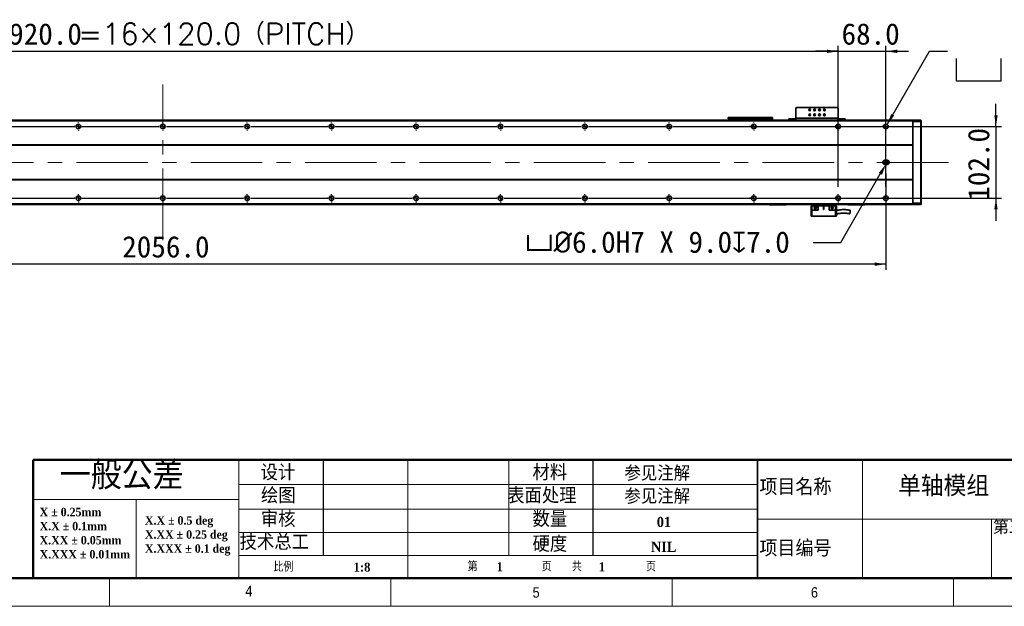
# Model space of a CAD drawing. Header units: millimetres. Extents: x 40 to 3320, y 40 to 2336.
# Tile 4 of 10: x 1153 to 2552, y 40 to 874. Entities that reach past the tile are written whole.
import ezdxf

# ---------------------------------------------------------------- set-up
doc = ezdxf.new("R2010")
doc.units = ezdxf.units.MM
doc.header["$LTSCALE"] = 8
doc.header["$PDSIZE"] = -1
doc.linetypes.add('CENTERX2', pattern=[20.32, 12.7, -2.54, 2.54, -2.54])
doc.layers.add('DIMNS', color=7, linetype='Continuous')
doc.layers.add('黑色实线', color=7, linetype='Continuous')
doc.styles.add('SLDTEXTSTYLE1', font='Gothic.ttf', dxfattribs={"width": 0.913})
doc.styles.add('SLDTEXTSTYLE2', font='timesbd.ttf', dxfattribs={"width": 0.933})
doc.styles.add('SLDTEXTSTYLE3', font='txt', dxfattribs={"bigfont": 'bigfont'})
doc.styles.add('SLDTEXTSTYLE4', font='txt', dxfattribs={"bigfont": 'bigfont'})
doc.styles.add('SLDTEXTSTYLE7', font='timesbd.ttf', dxfattribs={"width": 0.933, "bigfont": 'bigfont'})
doc.styles.add('SLDTEXTSTYLE8', font='txt')
doc.styles.add('SLDTEXTSTYLE9', font='txt', dxfattribs={"bigfont": 'bigfont'})
doc.dimstyles.new('SLDDIMSTYLE0', dxfattribs={"dimtxt": 30.4, "dimasz": 16, "dimexe": 0, "dimexo": 0.0625, "dimgap": 7.6, "dimtad": 2, "dimdec": 1, "dimrnd": 1e-09, "dimzin": 4, "dimdsep": 46, "dimtxsty": 'SLDTEXTSTYLE8', "dimsah": 1, "dimcen": 0.09, "dimadec": 0, "dimazin": 1, "dimtfac": 1, "dimtdec": 1, "dimtmove": 0, "dimatfit": 0, "dimfxl": 0, "dimfrac": 2, "dimtolj": 1, "dimtzin": 12, "dimarcsym": 0})
doc.dimstyles.new('SLDDIMSTYLE6', dxfattribs={"dimtxt": 30.4, "dimasz": 16, "dimexe": 0, "dimexo": 0.0625, "dimgap": 7.6, "dimtad": 2, "dimdec": 1, "dimrnd": 1e-09, "dimzin": 4, "dimdsep": 46, "dimtxsty": 'SLDTEXTSTYLE8', "dimsah": 1, "dimcen": 0.09, "dimadec": 0, "dimazin": 1, "dimtfac": 1, "dimtdec": 1, "dimtofl": 0, "dimtmove": 0, "dimatfit": 3, "dimfxl": 0, "dimfrac": 2, "dimtolj": 1, "dimtzin": 12, "dimarcsym": 0})
doc.dimstyles.new('SLDDIMSTYLE7', dxfattribs={"dimtxt": 30.4, "dimasz": 16, "dimexe": 0, "dimexo": 0.0625, "dimgap": 7.6, "dimtad": 0, "dimtih": 1, "dimtoh": 1, "dimdec": 1, "dimrnd": 1e-09, "dimzin": 4, "dimdsep": 46, "dimtxsty": 'SLDTEXTSTYLE8', "dimsah": 1, "dimcen": 0, "dimadec": 0, "dimazin": 1, "dimtfac": 1, "dimtdec": 1, "dimtofl": 0, "dimtmove": 0, "dimatfit": 3, "dimfxl": 0, "dimfrac": 2, "dimtolj": 1, "dimtzin": 12, "dimarcsym": 0})
doc.dimstyles.new('SLDDIMSTYLE8', dxfattribs={"dimtxt": 30.4, "dimasz": 16, "dimexe": 0, "dimexo": 0.0625, "dimgap": 7.6, "dimtad": 0, "dimtih": 1, "dimtoh": 1, "dimdec": 1, "dimrnd": 1e-09, "dimzin": 4, "dimdsep": 46, "dimtxsty": 'SLDTEXTSTYLE8', "dimsah": 1, "dimcen": 0, "dimadec": 0, "dimazin": 1, "dimtfac": 1, "dimtdec": 1, "dimtofl": 0, "dimtmove": 0, "dimatfit": 3, "dimfxl": 0, "dimfrac": 2, "dimtolj": 1, "dimtzin": 12, "dimarcsym": 0})

# ---------------------------------------------------------------- blocks, each defined once
blk = doc.blocks.new('SW_NOTE_0')
at = {"color": 0, "linetype": 'Continuous', "lineweight": 0, "char_height": 12, "attachment_point": 1, "style": 'SLDTEXTSTYLE2'}
for s, insert in [('X.X ± 0.5 deg', (0, 15.8)), ('X.XX ± 0.25 deg', (0, -4.2)), ('X.XXX ± 0.1 deg', (0, -24.2))]:
    blk.add_mtext(s, dxfattribs=dict(at, insert=insert))
blk = doc.blocks.new('SW_NOTE_1')
at = {"color": 0, "linetype": 'Continuous', "lineweight": 0, "char_height": 12, "attachment_point": 1, "style": 'SLDTEXTSTYLE2'}
for s, insert in [('X ± 0.25mm ', (0, 15.8)), ('X.X ± 0.1mm', (0, -4.2))]:
    blk.add_mtext(s, dxfattribs=dict(at, insert=insert))
blk = doc.blocks.new('SW_NOTE_2')
at = {"color": 0, "linetype": 'Continuous', "lineweight": 0, "char_height": 12, "attachment_point": 1, "style": 'SLDTEXTSTYLE2'}
for s, insert in [('X.XX ± 0.05mm', (0, 15.8)), ('X.XXX ± 0.01mm', (0, -4.2))]:
    blk.add_mtext(s, dxfattribs=dict(at, insert=insert))
blk = doc.blocks.new('_D_28')
at = {"layer": 'Defpoints', "color": 0}
for p in [(2383.9, 668.4), (2385.4, 671)]:
    blk.add_point(p, dxfattribs=at)
at = {"layer": '黑色实线', "color": 0, "lineweight": -2}
for p, q in [((2319.7, 557.1), (2375.9, 654.5)), ((2280.5, 557.1), (2319.7, 557.1))]:
    blk.add_line(p, q, dxfattribs=at)
at = {"layer": '黑色实线', "color": 0}
blk.add_solid([(2373.6, 655.8), (2378.2, 653.2), (2383.9, 668.4)], dxfattribs=at)
at = {"layer": '黑色实线', "color": 0, "insert": (1870.9, 572.9), "char_height": 30.4, "attachment_point": 1, "style": 'SLDTEXTSTYLE8'}
blk.add_mtext('\\A1;{\\fGDT|b0|i0|c134|p2;v\\fISOCPEUR|b0|i0|c134|p34;%%C}6.0H7 X 9.0{\\fGDT|b0|i0|c134|p2;x}7.0', dxfattribs=at)
blk = doc.blocks.new('_D_29')
at = {"layer": '黑色实线'}
for p, q in [((327.9, 660.8), (327.9, 518.3)), ((2383.9, 655.3), (2383.9, 518.3)), ((2383.9, 526.3), (327.9, 526.3))]:
    blk.add_line(p, q, dxfattribs=at)
for points in [[(327.9, 526.3), (343.9, 523.9), (343.9, 528.7)], [(2383.9, 526.3), (2367.9, 528.7), (2367.9, 523.9)]]:
    blk.add_solid(points, dxfattribs=at)
at = {"layer": '黑色实线', "insert": (1298.3, 566.2), "char_height": 30.4, "attachment_point": 1, "style": 'SLDTEXTSTYLE8'}
blk.add_mtext('2056.0', dxfattribs=at)
blk = doc.blocks.new('SW_SYMBOL_HOLE_SPOT')
at = {"layer": '黑色实线', "color": 0}
for p, q in [((0, 7000), (0, 600)), ((12800, 600), (12800, 7000)), ((0, 600), (12800, 600))]:
    blk.add_line(p, q, dxfattribs=at)
blk = doc.blocks.new('SW_SYMBOL_HOLE_DEPTH')
at = {"layer": '黑色实线', "color": 0}
for p, q in [((0, 7000), (6400, 7000)), ((3200, 7000), (3200, 600)), ((800, 4440), (3200, 600)), ((5600, 4440), (3200, 600))]:
    blk.add_line(p, q, dxfattribs=at)
blk = doc.blocks.new('_D_30')
at = {"layer": '黑色实线'}
for p, q in [((2385.6, 724.8), (2445.6, 828.8)), ((2445.6, 828.8), (2471.2, 828.8))]:
    blk.add_line(p, q, dxfattribs=at)
blk.add_solid([(2385.6, 724.8), (2395.7, 737.5), (2391.5, 739.9)], dxfattribs=at)
at = {"layer": '黑色实线', "xscale": 0.004985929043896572, "yscale": 0.004985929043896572, "zscale": 0.004985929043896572}
for name, p in [('SW_SYMBOL_HOLE_SPOT', (2483.9, 783.8)), ('SW_SYMBOL_HOLE_DEPTH', (2712, 783.8))]:
    blk.add_blockref(name, p, dxfattribs=at)
at = {"layer": '黑色实线', "char_height": 30.4, "attachment_point": 1, "style": 'SLDTEXTSTYLE8'}
for s, insert in [('38X ', (2592.5, 869)), ('%%c', (2671.6, 868.7)), (' THROUGH HOLE', (2718.6, 869)), ('%%c', (2568, 818.9)), (' 11.0 ', (2615, 819.2)), (' 42.0(UPSIDE DOWN)', (2756.5, 819.2))]:
    blk.add_mtext(s, dxfattribs=dict(at, insert=insert))
blk = doc.blocks.new('_D_31')
at = {"layer": '黑色实线'}
for p, q in [((2540.3, 722), (2540.3, 754)), ((2091.9, 722), (2548.3, 722)), ((2540.3, 722), (2540.3, 620)), ((2091.9, 620), (2548.3, 620)), ((2540.3, 620), (2540.3, 588))]:
    blk.add_line(p, q, dxfattribs=at)
for points in [[(2540.3, 722), (2542.7, 738), (2537.9, 738)], [(2540.3, 620), (2537.9, 604), (2542.7, 604)]]:
    blk.add_solid(points, dxfattribs=at)
at = {"layer": '黑色实线', "insert": (2500.4, 616.5), "char_height": 30.4, "attachment_point": 1, "rotation": 90, "style": 'SLDTEXTSTYLE8'}
blk.add_mtext('102.0', dxfattribs=at)
blk = doc.blocks.new('_D_32')
at = {"layer": '黑色实线'}
for p, q in [((395.9, 738), (395.9, 836.8)), ((395.9, 828.8), (2315.9, 828.8)), ((2315.9, 738), (2315.9, 836.8))]:
    blk.add_line(p, q, dxfattribs=at)
for points in [[(395.9, 828.8), (411.9, 826.4), (411.9, 831.2)], [(2315.9, 828.8), (2299.9, 831.2), (2299.9, 826.4)]]:
    blk.add_solid(points, dxfattribs=at)
at = {"layer": '黑色实线', "char_height": 30.4, "attachment_point": 1}
for s, insert, style in [('1920.0', (1116.9, 868.7), 'SLDTEXTSTYLE8'), ('=16×120.0（PITCH）', (1235.7, 868.7), 'SLDTEXTSTYLE9')]:
    blk.add_mtext(s, dxfattribs=dict(at, insert=insert, style=style))
blk = doc.blocks.new('_D_35')
at = {"layer": '黑色实线'}
for p, q in [((2315.9, 828.8), (2283.9, 828.8)), ((2315.9, 636), (2315.9, 836.8)), ((2315.9, 828.8), (2383.9, 828.8)), ((2383.9, 636), (2383.9, 836.8)), ((2383.9, 828.8), (2415.9, 828.8))]:
    blk.add_line(p, q, dxfattribs=at)
for points in [[(2315.9, 828.8), (2299.9, 831.2), (2299.9, 826.4)], [(2383.9, 828.8), (2399.9, 826.4), (2399.9, 831.2)]]:
    blk.add_solid(points, dxfattribs=at)
at = {"layer": '黑色实线', "insert": (2320.8, 868.7), "char_height": 30.4, "attachment_point": 1, "style": 'SLDTEXTSTYLE8'}
blk.add_mtext('68.0', dxfattribs=at)
blk = doc.blocks.new('SW_CENTERMARKSYMBOL_1')
at = {"layer": '黑色实线', "color": 0}
for p, q in [((485.08, 0), (594.92, 0)), ((594.92, 0), (594.16, 0)), ((600, 0), (597.46, 0)), ((600, 0), (597.46, 0)), ((600, 0), (597.46, 0)), ((600, 0), (597.46, 0)), ((600, 0), (597.46, 0)), ((600, 0), (597.46, 0)), ((600, 0), (597.46, 0)), ((600, 0), (597.46, 0)), ((600, 5.08), (600, 5.84)), ((600, 0), (600, 2.54)), ((600, 0), (600, 2.54)), ((600, 0), (600, 2.54)), ((600, 0), (600, 2.54)), ((600, 0), (600, 2.54)), ((600, 0), (600, 2.54)), ((600, 0), (600, 2.54)), ((600, 0), (600, 2.54)), ((600, 0), (600, -2.54)), ((600, 0), (602.54, 0)), ((600, 0), (600, -2.54)), ((600, 0), (602.54, 0)), ((600, 0), (600, -2.54)), ((600, 0), (602.54, 0)), ((600, 0), (600, -2.54)), ((600, 0), (602.54, 0)), ((600, 0), (600, -2.54)), ((600, 0), (602.54, 0)), ((600, 0), (600, -2.54)), ((600, 0), (602.54, 0)), ((600, 0), (600, -2.54)), ((600, 0), (602.54, 0)), ((600, 0), (600, -2.54)), ((600, 0), (602.54, 0)), ((605.08, 0), (605.84, 0)), ((605.08, 0), (714.92, 0)), ((714.92, 0), (714.16, 0)), ((720, 0), (717.46, 0)), ((720, 0), (717.46, 0)), ((720, 0), (717.46, 0)), ((720, 0), (717.46, 0)), ((720, 0), (717.46, 0)), ((720, 0), (717.46, 0)), ((720, 0), (717.46, 0)), ((720, 0), (717.46, 0)), ((720, 0), (717.46, 0)), ((720, 5.08), (720, 5.84)), ((720, 0), (720, 2.54)), ((720, 0), (720, 2.54)), ((720, 0), (720, 2.54)), ((720, 0), (720, 2.54)), ((720, 0), (720, 2.54)), ((720, 0), (720, 2.54)), ((720, 0), (720, 2.54)), ((720, 0), (720, 2.54)), ((720, 0), (720, 2.54)), ((720, 0), (720, -2.54)), ((720, 0), (722.54, 0)), ((720, 0), (720, -2.54)), ((720, 0), (722.54, 0)), ((720, 0), (720, -2.54)), ((720, 0), (722.54, 0)), ((720, 0), (720, -2.54)), ((720, 0), (722.54, 0)), ((720, 0), (720, -2.54)), ((720, 0), (722.54, 0)), ((720, 0), (720, -2.54)), ((720, 0), (722.54, 0)), ((720, 0), (720, -2.54)), ((720, 0), (722.54, 0)), ((720, 0), (720, -2.54)), ((720, 0), (722.54, 0)), ((720, 0), (720, -2.54)), ((720, 0), (722.54, 0)), ((725.08, 0), (725.84, 0)), ((725.08, 0), (834.92, 0)), ((834.92, 0), (834.16, 0)), ((840, 0), (837.46, 0)), ((840, 0), (837.46, 0)), ((840, 0), (837.46, 0)), ((840, 0), (837.46, 0)), ((840, 0), (837.46, 0)), ((840, 0), (837.46, 0)), ((840, 0), (837.46, 0)), ((840, 0), (837.46, 0)), ((840, 5.08), (840, 5.84)), ((840, 0), (840, 2.54)), ((840, 0), (840, 2.54)), ((840, 0), (840, 2.54)), ((840, 0), (840, 2.54)), ((840, 0), (840, 2.54)), ((840, 0), (840, 2.54)), ((840, 0), (840, 2.54)), ((840, 0), (840, 2.54)), ((840, 0), (840, -2.54)), ((840, 0), (842.54, 0)), ((840, 0), (840, -2.54)), ((840, 0), (842.54, 0)), ((840, 0), (840, -2.54)), ((840, 0), (842.54, 0)), ((840, 0), (840, -2.54)), ((840, 0), (842.54, 0)), ((840, 0), (840, -2.54)), ((840, 0), (842.54, 0)), ((840, 0), (840, -2.54)), ((840, 0), (842.54, 0)), ((840, 0), (840, -2.54)), ((840, 0), (842.54, 0)), ((840, 0), (840, -2.54)), ((840, 0), (842.54, 0)), ((845.08, 0), (845.84, 0)), ((845.08, 0), (954.92, 0)), ((954.92, 0), (954.16, 0)), ((960, 0), (957.46, 0)), ((960, 0), (957.46, 0)), ((960, 0), (957.46, 0)), ((960, 0), (957.46, 0)), ((960, 0), (957.46, 0)), ((960, 0), (957.46, 0)), ((960, 0), (957.46, 0)), ((960, 5.08), (960, 5.84)), ((960, 0), (960, 2.54)), ((960, 0), (960, 2.54)), ((960, 0), (960, 2.54)), ((960, 0), (960, 2.54)), ((960, 0), (960, 2.54)), ((960, 0), (960, 2.54)), ((960, 0), (960, 2.54)), ((960, 0), (960, -2.54)), ((960, 0), (962.54, 0)), ((960, 0), (960, -2.54)), ((960, 0), (962.54, 0)), ((960, 0), (960, -2.54)), ((960, 0), (962.54, 0)), ((960, 0), (960, -2.54)), ((960, 0), (962.54, 0)), ((960, 0), (960, -2.54)), ((960, 0), (962.54, 0)), ((960, 0), (960, -2.54)), ((960, 0), (962.54, 0)), ((960, 0), (960, -2.54)), ((960, 0), (962.54, 0)), ((965.08, 0), (965.84, 0)), ((965.08, 0), (1074.92, 0)), ((1074.92, 0), (1074.16, 0)), ((1080, 0), (1077.46, 0)), ((1080, 0), (1077.46, 0)), ((1080, 0), (1077.46, 0)), ((1080, 0), (1077.46, 0)), ((1080, 0), (1077.46, 0)), ((1080, 0), (1077.46, 0)), ((1080, 5.08), (1080, 5.84)), ((1080, 0), (1080, 2.54)), ((1080, 0), (1080, 2.54)), ((1080, 0), (1080, 2.54)), ((1080, 0), (1080, 2.54)), ((1080, 0), (1080, 2.54)), ((1080, 0), (1080, 2.54)), ((1080, 0), (1080, -2.54)), ((1080, 0), (1082.54, 0)), ((1080, 0), (1080, -2.54)), ((1080, 0), (1082.54, 0)), ((1080, 0), (1080, -2.54)), ((1080, 0), (1082.54, 0)), ((1080, 0), (1080, -2.54)), ((1080, 0), (1082.54, 0)), ((1080, 0), (1080, -2.54)), ((1080, 0), (1082.54, 0)), ((1080, 0), (1080, -2.54)), ((1080, 0), (1082.54, 0)), ((1085.08, 0), (1085.84, 0)), ((1085.08, 0), (1194.92, 0)), ((1194.92, 0), (1194.16, 0)), ((1200, 0), (1197.46, 0)), ((1200, 0), (1197.46, 0)), ((1200, 0), (1197.46, 0)), ((1200, 0), (1197.46, 0)), ((1200, 0), (1197.46, 0)), ((1200, 5.08), (1200, 5.84)), ((1200, 0), (1200, 2.54)), ((1200, 0), (1200, 2.54)), ((1200, 0), (1200, 2.54)), ((1200, 0), (1200, 2.54)), ((1200, 0), (1200, 2.54)), ((1200, 0), (1200, -2.54)), ((1200, 0), (1202.54, 0)), ((1200, 0), (1200, -2.54)), ((1200, 0), (1202.54, 0)), ((1200, 0), (1200, -2.54)), ((1200, 0), (1202.54, 0)), ((1200, 0), (1200, -2.54)), ((1200, 0), (1202.54, 0)), ((1200, 0), (1200, -2.54)), ((1200, 0), (1202.54, 0)), ((1205.08, 0), (1205.84, 0)), ((1205.08, 0), (1314.92, 0)), ((1314.92, 0), (1314.16, 0)), ((1320, 0), (1317.46, 0)), ((1320, 0), (1317.46, 0)), ((1320, 0), (1317.46, 0)), ((1320, 0), (1317.46, 0)), ((1320, 5.08), (1320, 5.84)), ((1320, 0), (1320, 2.54)), ((1320, 0), (1320, 2.54)), ((1320, 0), (1320, 2.54)), ((1320, 0), (1320, 2.54)), ((1320, 0), (1320, -2.54)), ((1320, 0), (1322.54, 0)), ((1320, 0), (1320, -2.54)), ((1320, 0), (1322.54, 0)), ((1320, 0), (1320, -2.54)), ((1320, 0), (1322.54, 0)), ((1320, 0), (1320, -2.54)), ((1320, 0), (1322.54, 0)), ((1325.08, 0), (1325.84, 0)), ((1325.08, 0), (1434.92, 0)), ((1434.92, 0), (1434.16, 0)), ((1440, 0), (1437.46, 0)), ((1440, 0), (1437.46, 0)), ((1440, 0), (1437.46, 0)), ((1440, 5.08), (1440, 5.84)), ((1440, 0), (1440, 2.54)), ((1440, 0), (1440, 2.54)), ((1440, 0), (1440, 2.54)), ((1440, 0), (1440, -2.54)), ((1440, 0), (1442.54, 0)), ((1440, 0), (1440, -2.54)), ((1440, 0), (1442.54, 0)), ((1440, 0), (1440, -2.54)), ((1440, 0), (1442.54, 0)), ((1445.08, 0), (1445.84, 0)), ((1445.08, 0), (1554.92, 0)), ((1554.92, 0), (1554.16, 0)), ((1560, 0), (1557.46, 0)), ((1560, 0), (1557.46, 0)), ((1560, 5.08), (1560, 5.84)), ((1560, 0), (1560, 2.54)), ((1560, 0), (1560, 2.54)), ((1560, 0), (1560, -2.54)), ((1560, 0), (1562.54, 0)), ((1560, 0), (1560, -2.54)), ((1560, 0), (1562.54, 0)), ((1565.08, 0), (1565.84, 0)), ((1565.08, 0), (1674.92, 0)), ((1680, 0), (1677.46, 0)), ((1680, 5.08), (1680, 5.84)), ((1680, 0), (1680, 2.54)), ((1680, 0), (1680, -2.54)), ((1680, 0), (1682.54, 0)), ((1685.08, 0), (1685.84, 0)), ((600, -5.08), (600, -5.84)), ((720, -5.08), (720, -5.84)), ((840, -5.08), (840, -5.84)), ((960, -5.08), (960, -5.84)), ((1080, -5.08), (1080, -5.84)), ((1200, -5.08), (1200, -5.84)), ((1320, -5.08), (1320, -5.84)), ((1440, -5.08), (1440, -5.84)), ((1560, -5.08), (1560, -5.84)), ((1680, -5.08), (1680, -5.84))]:
    blk.add_line(p, q, dxfattribs=at)
blk = doc.blocks.new('SW_CENTERMARKSYMBOL_2')
at = {"layer": '黑色实线', "color": 0}
for p, q in [((365.08, 0), (474.92, 0)), ((474.92, 0), (474.16, 0)), ((480, 0), (477.46, 0)), ((480, 0), (477.46, 0)), ((480, 0), (477.46, 0)), ((480, 0), (477.46, 0)), ((480, 0), (477.46, 0)), ((480, 0), (477.46, 0)), ((480, 0), (477.46, 0)), ((480, 0), (477.46, 0)), ((480, 5.08), (480, 5.84)), ((480, 0), (480, 2.54)), ((480, 0), (480, 2.54)), ((480, 0), (480, 2.54)), ((480, 0), (480, 2.54)), ((480, 0), (480, 2.54)), ((480, 0), (480, 2.54)), ((480, 0), (480, 2.54)), ((480, 0), (480, 2.54)), ((480, 0), (480, -2.54)), ((480, 0), (482.54, 0)), ((480, 0), (480, -2.54)), ((480, 0), (482.54, 0)), ((480, 0), (480, -2.54)), ((480, 0), (482.54, 0)), ((480, 0), (480, -2.54)), ((480, 0), (482.54, 0)), ((480, 0), (480, -2.54)), ((480, 0), (482.54, 0)), ((480, 0), (480, -2.54)), ((480, 0), (482.54, 0)), ((480, 0), (480, -2.54)), ((480, 0), (482.54, 0)), ((480, 0), (480, -2.54)), ((480, 0), (482.54, 0)), ((485.08, 0), (485.84, 0)), ((485.08, 0), (594.92, 0)), ((594.92, 0), (594.16, 0)), ((600, 0), (597.46, 0)), ((600, 0), (597.46, 0)), ((600, 0), (597.46, 0)), ((600, 0), (597.46, 0)), ((600, 0), (597.46, 0)), ((600, 0), (597.46, 0)), ((600, 0), (597.46, 0)), ((600, 0), (597.46, 0)), ((600, 0), (597.46, 0)), ((600, 5.08), (600, 5.84)), ((600, 0), (600, 2.54)), ((600, 0), (600, 2.54)), ((600, 0), (600, 2.54)), ((600, 0), (600, 2.54)), ((600, 0), (600, 2.54)), ((600, 0), (600, 2.54)), ((600, 0), (600, 2.54)), ((600, 0), (600, 2.54)), ((600, 0), (600, 2.54)), ((600, 0), (600, -2.54)), ((600, 0), (602.54, 0)), ((600, 0), (600, -2.54)), ((600, 0), (602.54, 0)), ((600, 0), (600, -2.54)), ((600, 0), (602.54, 0)), ((600, 0), (600, -2.54)), ((600, 0), (602.54, 0)), ((600, 0), (600, -2.54)), ((600, 0), (602.54, 0)), ((600, 0), (600, -2.54)), ((600, 0), (602.54, 0)), ((600, 0), (600, -2.54)), ((600, 0), (602.54, 0)), ((600, 0), (600, -2.54)), ((600, 0), (602.54, 0)), ((600, 0), (600, -2.54)), ((600, 0), (602.54, 0)), ((605.08, 0), (605.84, 0)), ((605.08, 0), (714.92, 0)), ((714.92, 0), (714.16, 0)), ((720, 0), (717.46, 0)), ((720, 0), (717.46, 0)), ((720, 0), (717.46, 0)), ((720, 0), (717.46, 0)), ((720, 0), (717.46, 0)), ((720, 0), (717.46, 0)), ((720, 0), (717.46, 0)), ((720, 0), (717.46, 0)), ((720, 5.08), (720, 5.84)), ((720, 0), (720, 2.54)), ((720, 0), (720, 2.54)), ((720, 0), (720, 2.54)), ((720, 0), (720, 2.54)), ((720, 0), (720, 2.54)), ((720, 0), (720, 2.54)), ((720, 0), (720, 2.54)), ((720, 0), (720, 2.54)), ((720, 0), (720, -2.54)), ((720, 0), (722.54, 0)), ((720, 0), (720, -2.54)), ((720, 0), (722.54, 0)), ((720, 0), (720, -2.54)), ((720, 0), (722.54, 0)), ((720, 0), (720, -2.54)), ((720, 0), (722.54, 0)), ((720, 0), (720, -2.54)), ((720, 0), (722.54, 0)), ((720, 0), (720, -2.54)), ((720, 0), (722.54, 0)), ((720, 0), (720, -2.54)), ((720, 0), (722.54, 0)), ((720, 0), (720, -2.54)), ((720, 0), (722.54, 0)), ((725.08, 0), (725.84, 0)), ((725.08, 0), (834.92, 0)), ((834.92, 0), (834.16, 0)), ((840, 0), (837.46, 0)), ((840, 0), (837.46, 0)), ((840, 0), (837.46, 0)), ((840, 0), (837.46, 0)), ((840, 0), (837.46, 0)), ((840, 0), (837.46, 0)), ((840, 0), (837.46, 0)), ((840, 5.08), (840, 5.84)), ((840, 0), (840, 2.54)), ((840, 0), (840, 2.54)), ((840, 0), (840, 2.54)), ((840, 0), (840, 2.54)), ((840, 0), (840, 2.54)), ((840, 0), (840, 2.54)), ((840, 0), (840, 2.54)), ((840, 0), (840, -2.54)), ((840, 0), (842.54, 0)), ((840, 0), (840, -2.54)), ((840, 0), (842.54, 0)), ((840, 0), (840, -2.54)), ((840, 0), (842.54, 0)), ((840, 0), (840, -2.54)), ((840, 0), (842.54, 0)), ((840, 0), (840, -2.54)), ((840, 0), (842.54, 0)), ((840, 0), (840, -2.54)), ((840, 0), (842.54, 0)), ((840, 0), (840, -2.54)), ((840, 0), (842.54, 0)), ((845.08, 0), (845.84, 0)), ((845.08, 0), (954.92, 0)), ((954.92, 0), (954.16, 0)), ((960, 0), (957.46, 0)), ((960, 0), (957.46, 0)), ((960, 0), (957.46, 0)), ((960, 0), (957.46, 0)), ((960, 0), (957.46, 0)), ((960, 0), (957.46, 0)), ((960, 5.08), (960, 5.84)), ((960, 0), (960, 2.54)), ((960, 0), (960, 2.54)), ((960, 0), (960, 2.54)), ((960, 0), (960, 2.54)), ((960, 0), (960, 2.54)), ((960, 0), (960, 2.54)), ((960, 0), (960, -2.54)), ((960, 0), (962.54, 0)), ((960, 0), (960, -2.54)), ((960, 0), (962.54, 0)), ((960, 0), (960, -2.54)), ((960, 0), (962.54, 0)), ((960, 0), (960, -2.54)), ((960, 0), (962.54, 0)), ((960, 0), (960, -2.54)), ((960, 0), (962.54, 0)), ((960, 0), (960, -2.54)), ((960, 0), (962.54, 0)), ((965.08, 0), (965.84, 0)), ((965.08, 0), (1074.92, 0)), ((1074.92, 0), (1074.16, 0)), ((1080, 0), (1077.46, 0)), ((1080, 0), (1077.46, 0)), ((1080, 0), (1077.46, 0)), ((1080, 0), (1077.46, 0)), ((1080, 0), (1077.46, 0)), ((1080, 5.08), (1080, 5.84)), ((1080, 0), (1080, 2.54)), ((1080, 0), (1080, 2.54)), ((1080, 0), (1080, 2.54)), ((1080, 0), (1080, 2.54)), ((1080, 0), (1080, 2.54)), ((1080, 0), (1080, -2.54)), ((1080, 0), (1082.54, 0)), ((1080, 0), (1080, -2.54)), ((1080, 0), (1082.54, 0)), ((1080, 0), (1080, -2.54)), ((1080, 0), (1082.54, 0)), ((1080, 0), (1080, -2.54)), ((1080, 0), (1082.54, 0)), ((1080, 0), (1080, -2.54)), ((1080, 0), (1082.54, 0)), ((1085.08, 0), (1085.84, 0)), ((1085.08, 0), (1194.92, 0)), ((1194.92, 0), (1194.16, 0)), ((1200, 0), (1197.46, 0)), ((1200, 0), (1197.46, 0)), ((1200, 0), (1197.46, 0)), ((1200, 0), (1197.46, 0)), ((1200, 5.08), (1200, 5.84)), ((1200, 0), (1200, 2.54)), ((1200, 0), (1200, 2.54)), ((1200, 0), (1200, 2.54)), ((1200, 0), (1200, 2.54)), ((1200, 0), (1200, -2.54)), ((1200, 0), (1202.54, 0)), ((1200, 0), (1200, -2.54)), ((1200, 0), (1202.54, 0)), ((1200, 0), (1200, -2.54)), ((1200, 0), (1202.54, 0)), ((1200, 0), (1200, -2.54)), ((1200, 0), (1202.54, 0)), ((1205.08, 0), (1205.84, 0)), ((1205.08, 0), (1314.92, 0)), ((1314.92, 0), (1314.16, 0)), ((1320, 0), (1317.46, 0)), ((1320, 0), (1317.46, 0)), ((1320, 0), (1317.46, 0)), ((1320, 5.08), (1320, 5.84)), ((1320, 0), (1320, 2.54)), ((1320, 0), (1320, 2.54)), ((1320, 0), (1320, 2.54)), ((1320, 0), (1320, -2.54)), ((1320, 0), (1322.54, 0)), ((1320, 0), (1320, -2.54)), ((1320, 0), (1322.54, 0)), ((1320, 0), (1320, -2.54)), ((1320, 0), (1322.54, 0)), ((1325.08, 0), (1325.84, 0)), ((1325.08, 0), (1434.92, 0)), ((1434.92, 0), (1434.16, 0)), ((1440, 0), (1437.46, 0)), ((1440, 0), (1437.46, 0)), ((1440, 5.08), (1440, 5.84)), ((1440, 0), (1440, 2.54)), ((1440, 0), (1440, 2.54)), ((1440, 0), (1440, -2.54)), ((1440, 0), (1442.54, 0)), ((1440, 0), (1440, -2.54)), ((1440, 0), (1442.54, 0)), ((1445.08, 0), (1445.84, 0)), ((1445.08, 0), (1554.92, 0)), ((1560, 0), (1557.46, 0)), ((1560, 5.08), (1560, 5.84)), ((1560, 0), (1560, 2.54)), ((1560, 0), (1560, -2.54)), ((1560, 0), (1562.54, 0)), ((1565.08, 0), (1565.84, 0)), ((480, -5.08), (480, -5.84)), ((600, -5.08), (600, -5.84)), ((720, -5.08), (720, -5.84)), ((840, -5.08), (840, -5.84)), ((960, -5.08), (960, -5.84)), ((1080, -5.08), (1080, -5.84)), ((1200, -5.08), (1200, -5.84)), ((1320, -5.08), (1320, -5.84)), ((1440, -5.08), (1440, -5.84)), ((1560, -5.08), (1560, -5.84))]:
    blk.add_line(p, q, dxfattribs=at)
blk = doc.blocks.new('SW_CENTERMARKSYMBOL_3')
at = {"layer": '黑色实线', "color": 0}
for p, q in [((-5.08, 0), (-5.84, 0)), ((0, 0), (-2.54, 0)), ((0, 5.08), (0, 5.84)), ((0, 0), (0, 2.54)), ((0, 0), (0, -2.54)), ((0, 0), (2.54, 0)), ((5.08, 0), (5.84, 0)), ((0, -5.08), (0, -5.84))]:
    blk.add_line(p, q, dxfattribs=at)
blk = doc.blocks.new('SW_CENTERMARKSYMBOL_4')
at = {"layer": '黑色实线', "color": 0}
for p, q in [((-5.08, 0), (-5.84, 0)), ((0, 0), (-2.54, 0)), ((0, 5.08), (0, 5.84)), ((0, 0), (0, 2.54)), ((0, 0), (0, -2.54)), ((0, 0), (2.54, 0)), ((5.08, 0), (5.84, 0)), ((0, -5.08), (0, -5.84))]:
    blk.add_line(p, q, dxfattribs=at)
blk = doc.blocks.new('SW_CENTERMARKSYMBOL_5')
at = {"layer": '黑色实线', "color": 0}
for p, q in [((-5.08, 0), (-5.54, 0)), ((0, 0), (-2.54, 0)), ((0, 5.08), (0, 5.54)), ((0, 0), (0, 2.54)), ((0, 0), (2.54, 0)), ((0, 0), (0, -2.54)), ((5.08, 0), (5.54, 0)), ((0, -5.08), (0, -5.54))]:
    blk.add_line(p, q, dxfattribs=at)
blk = doc.blocks.new('SW_DOWELSYMBOL_5')
at = {"linetype": 'Continuous', "lineweight": 18}
h = blk.add_hatch(color=0, dxfattribs=at)
edge = h.paths.add_edge_path(flags=0)
edge.add_arc((0, 0), 3, 180, 270)
edge.add_line((0, -3), (0, 0))
edge.add_line((0, 0), (-3, 0))
h = blk.add_hatch(color=0, dxfattribs=at)
edge = h.paths.add_edge_path(flags=0)
edge.add_arc((0, 0), 3, 0, 90)
edge.add_line((0, 3), (0, 0))
edge.add_line((0, 0), (3, 0))
at = {"layer": '黑色实线', "color": 0}
blk.add_circle((0, 0), 3, dxfattribs=at)
blk = doc.blocks.new('SW_DOWELSYMBOL_6')
at = {"linetype": 'Continuous', "lineweight": 18}
h = blk.add_hatch(color=0, dxfattribs=at)
edge = h.paths.add_edge_path(flags=0)
edge.add_arc((0, 0), 3, 180, 270)
edge.add_line((0, -3), (0, 0))
edge.add_line((0, 0), (-3, 0))
h = blk.add_hatch(color=0, dxfattribs=at)
edge = h.paths.add_edge_path(flags=0)
edge.add_arc((0, 0), 3, 0, 90)
edge.add_line((0, 3), (0, 0))
edge.add_line((0, 0), (3, 0))
at = {"layer": '黑色实线', "color": 0}
blk.add_circle((0, 0), 3, dxfattribs=at)

msp = doc.modelspace()

# ---------------------------------------------------------------- linework, layer by layer
at = {"color": 7, "linetype": 'Continuous', "lineweight": 35}
for p, q in [((2256.93, 748.77), (2255.93, 747.77)), ((2255.93, 747.77), (2255.93, 733.97)), ((2314.93, 748.77), (2256.93, 748.77)), ((2315.93, 747.77), (2314.93, 748.77)), ((2315.93, 733.97), (2315.93, 747.77)), ((2421.93, 730.97), (289.93, 730.97)), ((2421.93, 729.97), (289.93, 729.97)), ((2159.43, 732.97), (2159.43, 734.97)), ((2159.43, 734.97), (2160.43, 734.97)), ((2160.43, 732.97), (2159.43, 732.97)), ((2160.43, 734.97), (2160.43, 732.97)), ((2160.43, 734.97), (2214.43, 734.97)), ((2160.43, 732.97), (2214.43, 732.97)), ((2187.43, 731.13), (2187.43, 732.97)), ((2187.43, 731.13), (2222.43, 731.13)), ((2187.43, 730.97), (2187.43, 731.13)), ((2214.43, 732.97), (2214.43, 734.97)), ((2214.43, 734.97), (2222.43, 734.97)), ((2222.43, 732.97), (2214.43, 732.97)), ((2222.43, 734.97), (2222.43, 732.97)), ((2222.43, 732.97), (2222.43, 731.13)), ((2222.43, 731.13), (2222.43, 730.97)), ((2245.93, 730.97), (2245.93, 732.97)), ((2245.93, 732.97), (2246.93, 732.97)), ((2246.93, 732.97), (2246.93, 730.97)), ((2246.93, 732.97), (2254.93, 732.97)), ((2254.93, 732.97), (2254.93, 730.97)), ((2255.93, 732.97), (2254.93, 732.97)), ((2315.93, 733.97), (2255.93, 733.97)), ((2255.93, 730.97), (2255.93, 733.97)), ((2315.93, 733.97), (2315.93, 730.97)), ((2316.93, 732.97), (2315.93, 732.97)), ((2316.93, 732.97), (2316.93, 730.97)), ((2316.93, 732.97), (2324.93, 732.97)), ((2324.93, 730.97), (2324.93, 732.97)), ((2324.93, 732.97), (2325.93, 732.97)), ((2325.93, 732.97), (2325.93, 730.97)), ((2421.93, 730.67), (2422.23, 730.97)), ((2421.93, 729.97), (2421.93, 730.97)), ((2421.93, 695.97), (2421.93, 729.97)), ((2421.93, 728.84), (2422.23, 728.97)), ((2422.23, 730.97), (2422.23, 728.97)), ((2422.23, 730.97), (2433.63, 730.97)), ((2422.23, 728.97), (2422.23, 612.97)), ((2433.63, 728.97), (2422.23, 728.97)), ((2433.63, 728.97), (2433.63, 730.97)), ((2433.93, 730.67), (2433.63, 730.97)), ((2433.63, 612.97), (2433.63, 728.97)), ((2433.93, 728.84), (2433.63, 728.97)), ((2433.93, 730.67), (2433.93, 728.84)), ((2433.93, 728.84), (2433.93, 613.09)), ((2313.43, 724.12), (2313.43, 719.81)), ((2315.4, 725.23), (2316.45, 725.23)), ((2380.93, 723.34), (2380.93, 720.59)), ((2421.93, 695.97), (289.93, 695.97)), ((2421.93, 695.47), (289.93, 695.47)), ((2421.93, 695.97), (2421.93, 695.47)), ((2421.93, 646.47), (2421.93, 695.47)), ((2385.43, 673.97), (2382.43, 673.97)), ((2382.43, 667.97), (2385.43, 667.97)), ((2421.93, 646.47), (289.93, 646.47)), ((2421.93, 645.97), (289.93, 645.97)), ((2421.93, 645.97), (2421.93, 646.47)), ((2421.93, 611.97), (2421.93, 645.97)), ((2313.43, 622.12), (2313.43, 617.81)), ((2315.4, 616.71), (2316.45, 616.71)), ((2380.93, 621.34), (2380.93, 618.59)), ((2421.93, 611.97), (289.93, 611.97)), ((2421.93, 610.97), (289.93, 610.97)), ((2217.93, 610.77), (2217.93, 610.97)), ((2217.93, 610.77), (2218.93, 610.77)), ((2217.93, 610.77), (2218.23, 610.47)), ((2219.05, 610.47), (2218.23, 610.47)), ((2218.93, 610.97), (2218.93, 610.77)), ((2219.05, 610.47), (2218.93, 610.77)), ((2218.93, 610.77), (2240.93, 610.77)), ((2240.8, 610.47), (2219.05, 610.47)), ((2240.8, 610.47), (2240.93, 610.77)), ((2241.63, 610.47), (2240.8, 610.47)), ((2240.93, 610.77), (2240.93, 610.97)), ((2240.93, 610.77), (2241.93, 610.77)), ((2241.63, 610.47), (2241.93, 610.77)), ((2241.93, 610.97), (2241.93, 610.77)), ((2277.43, 609.07), (2277.43, 594.67)), ((2278.63, 609.07), (2277.43, 609.07)), ((2278.43, 609.07), (2278.43, 610.97)), ((2278.63, 603.07), (2278.43, 603.07)), ((2278.43, 594.67), (2278.43, 603.07)), ((2278.63, 609.07), (2278.63, 603.07)), ((2287.43, 609.07), (2278.63, 609.07)), ((2278.63, 603.07), (2287.43, 603.07)), ((2287.43, 609.07), (2295.18, 609.07)), ((2287.43, 609.07), (2287.43, 603.07)), ((2295.68, 609.07), (2295.18, 609.07)), ((2295.18, 609.07), (2295.18, 604.32)), ((2295.68, 609.07), (2303.43, 609.07)), ((2295.68, 604.32), (2295.68, 609.07)), ((2303.43, 603.07), (2303.43, 609.07)), ((2312.23, 609.07), (2303.43, 609.07)), ((2303.43, 603.07), (2312.23, 603.07)), ((2306.8, 607.52), (2306.97, 607.62)), ((2308.44, 607.12), (2308.57, 606.72)), ((2312.23, 603.07), (2312.23, 609.07)), ((2313.43, 609.07), (2312.23, 609.07)), ((2312.43, 603.07), (2312.23, 603.07)), ((2312.43, 609.07), (2312.43, 610.97)), ((2312.43, 603.07), (2312.43, 594.67)), ((2313.43, 594.67), (2313.43, 609.07)), ((2329.93, 610.77), (2329.93, 610.97)), ((2329.93, 610.77), (2330.93, 610.77)), ((2329.93, 610.77), (2330.23, 610.47)), ((2331.05, 610.47), (2330.23, 610.47)), ((2330.93, 610.97), (2330.93, 610.77)), ((2330.93, 610.77), (2352.93, 610.77)), ((2331.05, 610.47), (2330.93, 610.77)), ((2352.8, 610.47), (2331.05, 610.47)), ((2352.8, 610.47), (2352.93, 610.77)), ((2353.63, 610.47), (2352.8, 610.47)), ((2352.93, 610.77), (2352.93, 610.97)), ((2352.93, 610.77), (2353.93, 610.77)), ((2353.63, 610.47), (2353.93, 610.77)), ((2353.93, 610.97), (2353.93, 610.77)), ((2421.93, 613.09), (2422.23, 612.97)), ((2421.93, 611.97), (2421.93, 610.97)), ((2421.93, 611.27), (2422.23, 610.97)), ((2422.23, 612.97), (2422.23, 610.97)), ((2422.23, 612.97), (2433.63, 612.97)), ((2433.63, 610.97), (2422.23, 610.97)), ((2433.93, 613.09), (2433.63, 612.97)), ((2433.63, 610.97), (2433.63, 612.97)), ((2433.93, 611.27), (2433.63, 610.97)), ((2433.93, 613.09), (2433.93, 611.27)), ((2278.43, 594.67), (2277.43, 594.67)), ((2312.43, 594.67), (2278.43, 594.67)), ((2313.43, 594.67), (2312.43, 594.67)), ((2201.48, 248), (2201.48, 80))]:
    msp.add_line(p, q, dxfattribs=at)
at = {"color": 8, "linetype": 'Continuous', "lineweight": 35}
for p, q in [((2283.18, 739.47), (2281.68, 739.47)), ((2290.18, 739.47), (2288.68, 739.47))]:
    msp.add_line(p, q, dxfattribs=at)
at = {"color": 7, "linetype": 'Continuous', "lineweight": 50}
for p, q in [((1171.76, 248), (1171.76, 80)), ((1171.76, 248), (1464, 248)), ((3280, 248), (1464, 248)), ((80, 80), (3280, 80))]:
    msp.add_line(p, q, dxfattribs=at)
at = {"color": 7, "linetype": 'Continuous', "lineweight": 18}
for p, q in [((1464, 248), (1464, 220)), ((1464, 192), (1464, 248)), ((1464, 220), (1464, 248)), ((1704.34, 248), (1704.34, 80)), ((1848, 248), (1848, 112.05)), ((2350.6, 248), (2350.6, 80)), ((1464, 192), (1464, 220)), ((1464, 213.26), (2201.48, 213.26)), ((1464, 192), (1171.76, 192)), ((1317.88, 192), (1317.88, 80)), ((1464, 192), (1464, 80)), ((1464, 178.04), (2201.48, 178.04)), ((2201.48, 164), (2674.01, 164)), ((2533.82, 164), (2533.82, 80)), ((1464, 145.04), (2201.48, 145.04)), ((2201.48, 112.05), (1464, 112.05)), ((80, 80), (3280, 80)), ((984, 80), (3280, 80)), ((1280, 40), (1280, 80)), ((1680, 40), (1680, 80)), ((2080, 80), (2080, 40)), ((2480, 40), (2480, 80)), ((40, 40), (3320, 40))]:
    msp.add_line(p, q, dxfattribs=at)
at = {"color": 7, "linetype": 'Continuous', "lineweight": 35}
for centre, radius in [((2275.43, 745.47), 1.25), ((2282.43, 745.47), 1.25), ((2289.43, 745.47), 1.25), ((2296.43, 745.47), 1.25), ((2275.43, 738.47), 1.25), ((2282.43, 738.47), 1.25), ((2289.43, 738.47), 1.25), ((2296.43, 738.47), 1.25), ((1235.93, 721.97), 3.3), ((1355.93, 721.97), 3.3), ((1475.93, 721.97), 3.3), ((1595.93, 721.97), 3.3), ((1715.93, 721.97), 3.3), ((1835.93, 721.97), 3.3), ((1955.93, 721.97), 3.3), ((2075.93, 721.97), 3.3), ((2195.93, 721.97), 3.3), ((2315.93, 721.97), 3.3), ((2383.93, 721.97), 3.3), ((1235.93, 619.97), 3.3), ((1355.93, 619.97), 3.3), ((1475.93, 619.97), 3.3), ((1595.93, 619.97), 3.3), ((1715.93, 619.97), 3.3), ((1835.93, 619.97), 3.3), ((1955.93, 619.97), 3.3), ((2075.93, 619.97), 3.3), ((2195.93, 619.97), 3.3), ((2315.93, 619.97), 3.3), ((2383.93, 619.97), 3.3), ((2283.43, 606.57), 1.6), ((2307.43, 606.57), 1.6)]:
    msp.add_circle(centre, radius, dxfattribs=at)
for centre, radius, start, end in [((2382.43, 670.97), 3, 90, 270), ((2385.43, 670.97), 3, 270, 90), ((2295.43, 604.32), 0.25, 180, 0)]:
    msp.add_arc(centre, radius, start, end, dxfattribs=at)
for points, knots in [([(2284.57, 606.72), (2284.59, 606.59), (2284.62, 606.33), (2284.52, 605.94), (2284.3, 605.59), (2283.96, 605.33), (2283.54, 605.18), (2283.08, 605.17), (2282.65, 605.3), (2282.42, 605.48), (2282.31, 605.57)], [0, 0, 0, 0, 0.1147384, 0.2305842, 0.3509534, 0.4758265, 0.6054634, 0.7394307, 0.8775681, 1, 1, 1, 1]), ([(2283.41, 607.87), (2283.55, 607.84), (2283.83, 607.79), (2284.19, 607.53), (2284.37, 607.28), (2284.43, 607.14), (2284.44, 607.12)], [0, 0, 0, 0, 0.3223889, 0.6431978, 0.9518327, 1, 1, 1, 1]), ([(2307.43, 607.72), (2307.31, 607.71), (2307.08, 607.69), (2306.76, 607.53), (2306.51, 607.29), (2306.33, 606.98), (2306.26, 606.64), (2306.29, 606.29), (2306.43, 605.96), (2306.65, 605.69), (2306.95, 605.5), (2307.29, 605.41), (2307.64, 605.42), (2307.97, 605.54), (2308.26, 605.75), (2308.46, 606.03), (2308.58, 606.37), (2308.57, 606.6), (2308.57, 606.72)], [0, 0, 0, 0, 0.0624924, 0.1249682, 0.1874875, 0.2499853, 0.3124836, 0.3749823, 0.4374914, 0.4999735, 0.5624748, 0.6249712, 0.6874774, 0.749992, 0.8124982, 0.8749959, 0.9374994, 1, 1, 1, 1]), ([(2308.57, 606.72), (2308.59, 606.59), (2308.62, 606.33), (2308.52, 605.94), (2308.3, 605.59), (2307.96, 605.33), (2307.54, 605.18), (2307.08, 605.17), (2306.65, 605.3), (2306.42, 605.48), (2306.31, 605.57)], [0, 0, 0, 0, 0.1147368, 0.230581, 0.3509102, 0.475837, 0.6054721, 0.7393667, 0.8775698, 1, 1, 1, 1]), ([(2306.8, 607.52), (2306.87, 607.57), (2306.94, 607.63), (2307.02, 607.64), (2307.03, 607.64)], [0, 0, 0, 0, 0.9280555, 1, 1, 1, 1]), ([(2307.41, 607.87), (2307.55, 607.84), (2307.83, 607.79), (2308.19, 607.53), (2308.37, 607.28), (2308.43, 607.14), (2308.44, 607.12)], [0, 0, 0, 0, 0.3223414, 0.6432503, 0.9518398, 1, 1, 1, 1]), ([(2332.74, 602.86), (2331.77, 603.02), (2329.96, 603.3), (2327.49, 603.69), (2325.43, 603.86), (2323.58, 603.9), (2321.54, 603.81), (2319.71, 603.61), (2318.2, 603.39), (2317.19, 603.24), (2316.15, 603.09), (2315.09, 602.97), (2314.17, 602.89), (2313.62, 602.93), (2313.43, 602.94)], [0, 0, 0, 0, 0.1557804, 0.2907818, 0.3967739, 0.474985, 0.5735858, 0.7047402, 0.7546876, 0.8070853, 0.8612048, 0.9159499, 0.970407, 1, 1, 1, 1]), ([(2332.17, 597.96), (2332.21, 597.95), (2332.31, 597.91), (2332.5, 598.17), (2332.71, 598.67), (2332.9, 599.37), (2333.04, 600.18), (2333.12, 601.02), (2333.12, 601.8), (2333.05, 602.41), (2332.92, 602.8), (2332.79, 602.83), (2332.74, 602.84)], [0, 0, 0, 0, 0.0574076, 0.1630286, 0.2664701, 0.3699773, 0.4747916, 0.5815873, 0.6902329, 0.7997767, 0.9088167, 1, 1, 1, 1]), ([(2313.43, 597.95), (2313.66, 597.94), (2314.38, 597.92), (2315.52, 598.01), (2317.21, 598.2), (2318.91, 598.47), (2320.58, 598.7), (2322.03, 598.84), (2323.72, 598.93), (2325.63, 598.87), (2327.66, 598.64), (2329.77, 598.28), (2331.32, 598.05), (2332.17, 597.92)], [0, 0, 0, 0, 0.0368696, 0.1125394, 0.1785239, 0.3028103, 0.3842754, 0.4445231, 0.5302864, 0.647338, 0.7447497, 0.8603491, 1, 1, 1, 1])]:
    msp.add_open_spline(points, degree=3, knots=knots, dxfattribs=at)
at = {"layer": 'DIMNS', "color": 7}
for p, q in [((1584.2, 112.05), (1584.2, 248)), ((1967.46, 248), (1967.46, 112.05))]:
    msp.add_line(p, q, dxfattribs=at)
at = {"layer": '黑色实线', "linetype": 'CENTERX2', "lineweight": 18}
for p, q in [((1355.93, 560.47), (1355.93, 781.47)), ((2472.73, 670.97), (239.13, 670.97))]:
    msp.add_line(p, q, dxfattribs=at)

# ---------------------------------------------------------------- block references
at = {"color": 7, "linetype": 'Continuous', "lineweight": 0}
for name, p in [('SW_NOTE_1', (1180.87, 164.17)), ('SW_NOTE_0', (1330.56, 152.31)), ('SW_NOTE_2', (1180.87, 124.17))]:
    msp.add_blockref(name, p, dxfattribs=at)
at = {"layer": '黑色实线'}
for name, p in [('SW_CENTERMARKSYMBOL_1', (635.93, 619.97)), ('SW_CENTERMARKSYMBOL_2', (755.93, 721.97)), ('SW_CENTERMARKSYMBOL_3', (2383.93, 721.97)), ('SW_CENTERMARKSYMBOL_5', (2383.93, 670.97)), ('SW_DOWELSYMBOL_5', (2382.43, 670.97)), ('SW_DOWELSYMBOL_6', (2385.43, 670.97)), ('SW_CENTERMARKSYMBOL_4', (2383.93, 619.97))]:
    msp.add_blockref(name, p, dxfattribs=at)

# ---------------------------------------------------------------- texts
at = {"color": 7, "linetype": 'Continuous', "lineweight": 0, "attachment_point": 1}
for s, insert, char_height, style in [('一般公差', (1209.54, 246.35), 40, 'SLDTEXTSTYLE4'), ('设计', (1495.03, 241.38), 22.4, 'SLDTEXTSTYLE4'), ('材料', (1881.51, 241.38), 22.4, 'SLDTEXTSTYLE4'), ('参见注解', (2012.29, 239.65), 21.167, 'SLDTEXTSTYLE3'), ('项目名称', (2204.03, 221.22), 23.283, 'SLDTEXTSTYLE4'), ('单轴模组', (2401.28, 224.64), 25.4, 'SLDTEXTSTYLE7'), ('绘图', (1495.5, 208.53), 22.4, 'SLDTEXTSTYLE4'), ('表面处理', (1845.56, 208.53), 22.4, 'SLDTEXTSTYLE4'), ('参见注解', (2012.29, 206.8), 21.167, 'SLDTEXTSTYLE3'), ('审核', (1495.24, 175.11), 22.4, 'SLDTEXTSTYLE4'), ('数量', (1881.57, 175.11), 22.4, 'SLDTEXTSTYLE4'), ('01', (2058.17, 167.11), 14.4, 'SLDTEXTSTYLE2'), ('技术总工', (1465.17, 142.4), 22.4, 'SLDTEXTSTYLE4'), ('硬度', (1881.59, 139.72), 22.4, 'SLDTEXTSTYLE4'), ('NIL', (2049.9, 131.71), 14.4, 'SLDTEXTSTYLE2'), ('项目编号', (2204.03, 134.05), 23.283, 'SLDTEXTSTYLE4'), ('比例', (1513.26, 102.09), 12.8, 'SLDTEXTSTYLE4'), ('1:8', (1627.08, 102.08), 12.8, 'SLDTEXTSTYLE2'), ('第        页', (1789.32, 102.57), 12.8, 'SLDTEXTSTYLE4'), ('1', (1830.32, 102.56), 12.8, 'SLDTEXTSTYLE2'), ('共        页', (1937.49, 102.57), 12.8, 'SLDTEXTSTYLE4'), ('1', (1975.7, 102.56), 12.8, 'SLDTEXTSTYLE2'), ('4', (1473.33, 69.17), 14.82, 'SLDTEXTSTYLE1'), ('5', (1881.59, 67.17), 14.82, 'SLDTEXTSTYLE1'), ('6', (2277.26, 67.17), 14.82, 'SLDTEXTSTYLE1')]:
    msp.add_mtext(s, dxfattribs=dict(at, insert=insert, char_height=char_height, style=style))
at = {"layer": 'DIMNS', "color": 7, "insert": (2536.48, 162.43), "char_height": 20, "attachment_point": 1, "style": 'SLDTEXTSTYLE4'}
msp.add_mtext('第三角画法', dxfattribs=at)

# ---------------------------------------------------------------- dimensions: what is measured, and where the dimension line sits
at = {"layer": '黑色实线'}
dim = msp.add_linear_dim(base=(2315.93, 828.77), p1=(395.93, 727.81), p2=(2315.93, 727.81), text='<>=16×120.0（PITCH）', dimstyle='SLDDIMSTYLE6', dxfattribs=at)
dim.commit()
dim.dimension.update_dxf_attribs({"geometry": '_D_32', "text_midpoint": (1366.6, 828.77), "dimtype": 160})
for base, p1, p2, dimstyle, picture, middle in [((2383.93, 828.77), (2315.93, 625.81), (2383.93, 625.81), 'SLDDIMSTYLE0', '_D_35', (2358.2, 828.77)), ((327.93, 526.27), (2383.93, 665.43), (327.93, 670.97), 'SLDDIMSTYLE6', '_D_29', (1357.71, 526.27))]:
    dim = msp.add_linear_dim(base=base, p1=p1, p2=p2, dimstyle=dimstyle, dxfattribs=at)
    dim.commit()
    dim.dimension.update_dxf_attribs({"geometry": picture, "text_midpoint": middle, "dimtype": 160})
dim = msp.add_diameter_dim_2p(p1=(2382.28, 719.11), p2=(2385.58, 724.83), text='38X %%c THROUGH HOLE\\P{\\fGDT;v}%%c <> {\\fGDT;x} 42.0(UPSIDE DOWN)\\P', dimstyle='SLDDIMSTYLE7', dxfattribs=at)
dim.commit()
dim.dimension.update_dxf_attribs({"geometry": '_D_30', "text_midpoint": (2811.37, 828.77), "dimtype": 163})
dim = msp.add_linear_dim(base=(2540.32, 619.97), p1=(2081.77, 721.97), p2=(2081.77, 619.97), angle=90, dimstyle='SLDDIMSTYLE0', dxfattribs=at)
dim.commit()
dim.dimension.update_dxf_attribs({"geometry": '_D_31', "text_midpoint": (2540.32, 664.95), "dimtype": 160})
dim = msp.add_radius_dim(center=(2385.43, 670.97), mpoint=(2383.93, 668.37), text='{\\fGDT|b0|i0|c134|p2;v\\fISOCPEUR|b0|i0|c134|p34;%%C}6.0H7 X 9.0{\\fGDT|b0|i0|c134|p2;x}7.0', dimstyle='SLDDIMSTYLE8', override={"dimpost": '<>'}, dxfattribs=at)
dim.commit()
dim.dimension.update_dxf_attribs({"geometry": '_D_28', "text_midpoint": (2071.92, 557.12), "dimtype": 164})

doc.saveas('drawing.dxf')
